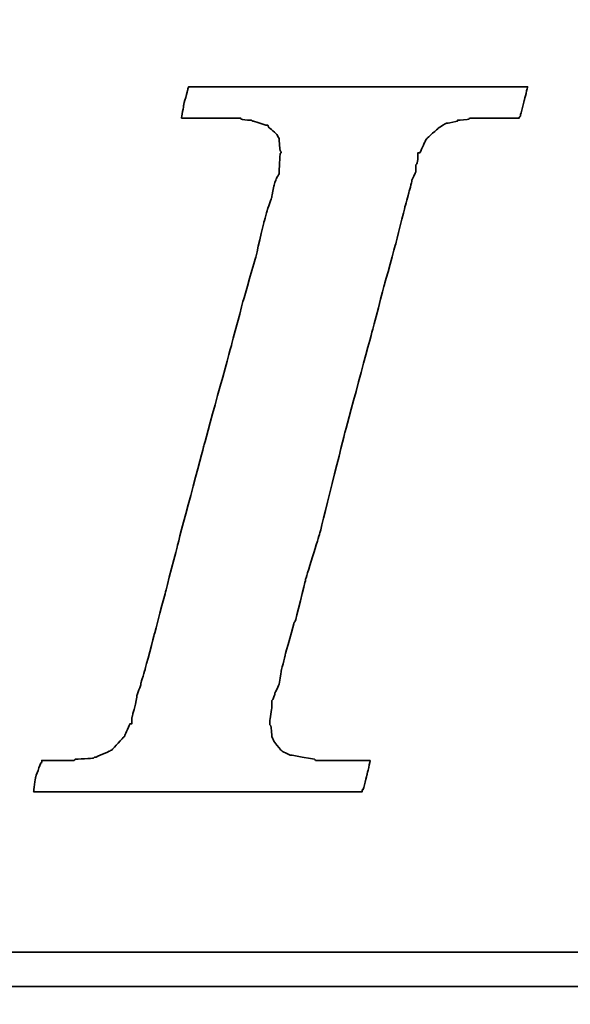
# Model space of a CAD drawing. Extents: x -167 to 168, y 66 to 155.
# Tile 38 of 61: x 141.63 to 143.2, y 84.43 to 87.25. Entities that reach past the tile are written whole.
import ezdxf

# ---------------------------------------------------------------- set-up
doc = ezdxf.new("R2010")
doc.units = 0
doc.header["$MEASUREMENT"] = 0
doc.layers.add('DIM', color=4, linetype='CONTINUOUS')
doc.layers.add('layer 1', color=7, linetype='CONTINUOUS')
doc.styles.add('DIM-7', font='SIMPLEX.shx', dxfattribs={"width": 0.7, "bigfont": 'chineset.shx'})
doc.dimstyles.new('CNS', dxfattribs={"dimtxt": 3.5, "dimasz": 2.5, "dimexe": 1, "dimexo": 1.5, "dimgap": 0.09, "dimtad": 0, "dimdsep": 46, "dimtxsty": 'DIM-7', "dimcen": 0.09, "dimclrd": 1, "dimclre": 1, "dimclrt": 4, "dimadec": 0, "dimazin": 0, "dimtfac": 1, "dimtix": 1, "dimtmove": 2, "dimatfit": 3, "dimfxl": 1, "dimtvp": 0.971429, "dimtolj": 1, "dimarcsym": 0})

# ---------------------------------------------------------------- blocks, each defined once
blk = doc.blocks.new('*D1')
at = {"layer": 'DIM', "color": 7, "lineweight": -2, "transparency": 16777216}
for p, q in [((117.1809, 86.0476), (117.1809, 66.2185)), ((159.1809, 82.2976), (159.1809, 66.2185)), ((119.1809, 67.0185), (157.1809, 67.0185))]:
    blk.add_line(p, q, dxfattribs=at)
at = {"layer": 'DIM', "color": 7, "transparency": 16777216}
for points in [[(119.1809, 67.3519), (119.1809, 66.6852), (117.1809, 67.0185)], [(157.1809, 67.3519), (157.1809, 66.6852), (159.1809, 67.0185)]]:
    blk.add_solid(points, dxfattribs=at)
at = {"layer": 'DIM', "color": 7, "transparency": 16777216, "insert": (138.1809, 69.2185), "char_height": 2.8, "attachment_point": 5, "style": 'DIM-7'}
blk.add_mtext('\\A1;42', dxfattribs=at)
blk = doc.blocks.new('TBI MOTION logo(完整正式版)')
at = {"layer": 'layer 1', "color": 22, "lineweight": 35}
for points, knots in [([(-40.59125, -7.94375), (-40.59125, -7.94375), (-40.97375, -7.94375), (-40.97375, -7.94375), (-40.97375, -7.94375), (-40.97375, -7.94375), (-41.38125, -7.94375), (-41.38125, -7.94375), (-41.38125, -7.94375), (-41.38125, -7.94375), (-41.54875, -7.94375), (-41.54875, -7.94375), (-41.54875, -7.94375), (-41.54875, -7.94375), (-41.59875, -7.94375), (-41.59875, -7.94375), (-41.59875, -7.94375), (-41.59875, -7.94375), (-41.88375, -7.94375), (-41.88375, -7.94375), (-41.88375, -7.94375), (-41.88375, -7.94375), (-41.90875, -7.91875), (-41.90875, -7.91875), (-41.90875, -7.91875), (-41.90875, -7.91875), (-42.19875, -7.87125), (-42.19875, -7.87125), (-42.19875, -7.87125), (-42.19875, -7.87125), (-42.43875, -7.82375), (-42.43875, -7.82375), (-42.43875, -7.82375), (-42.43875, -7.82375), (-42.45875, -7.82375), (-42.45875, -7.82375), (-42.45875, -7.82375), (-42.45875, -7.82375), (-42.48625, -7.82375), (-42.48625, -7.82375), (-42.48625, -7.82375), (-42.48625, -7.82375), (-42.67625, -7.72375), (-42.67625, -7.72375), (-42.67625, -7.72375), (-42.67625, -7.72375), (-42.70125, -7.70375), (-42.70125, -7.70375), (-42.70125, -7.70375), (-42.70125, -7.70375), (-42.72375, -7.67875), (-42.72375, -7.67875), (-42.72375, -7.67875), (-42.72375, -7.67875), (-42.86875, -7.48875), (-42.86875, -7.48875), (-42.86875, -7.48875), (-42.86875, -7.48875), (-42.89375, -7.43875), (-42.89375, -7.43875), (-42.89375, -7.43875), (-42.89375, -7.43875), (-42.91875, -7.38875), (-42.91875, -7.38875), (-42.91875, -7.38875), (-42.91875, -7.38875), (-42.93875, -7.12875), (-42.93875, -7.12875), (-42.93875, -7.12875), (-42.93875, -7.12875), (-42.96375, -7.10375), (-42.96375, -7.10375), (-42.96375, -7.10375), (-42.96375, -7.10375), (-42.96375, -7.05375), (-42.96375, -7.05375), (-42.96375, -7.05375), (-42.96375, -7.05375), (-42.96375, -7.00875), (-42.96375, -7.00875), (-42.96375, -7.00875), (-42.96375, -7.00875), (-42.91875, -6.69625), (-42.91875, -6.69625), (-42.91875, -6.69625), (-42.91875, -6.69625), (-42.91875, -6.62375), (-42.91875, -6.62375), (-42.91875, -6.62375), (-42.91875, -6.62375), (-42.91875, -6.59625), (-42.91875, -6.59625), (-42.91875, -6.59625), (-42.91875, -6.59625), (-42.91875, -6.57375), (-42.91875, -6.57375), (-42.91875, -6.57375), (-42.91875, -6.57375), (-42.91875, -6.52875), (-42.91875, -6.52875), (-42.91875, -6.52875), (-42.91875, -6.52875), (-42.89375, -6.50375), (-42.89375, -6.50375), (-42.89375, -6.50375), (-42.89375, -6.50375), (-42.84375, -6.38375), (-42.84375, -6.38375), (-42.84375, -6.38375), (-42.84375, -6.38375), (-42.84375, -6.35875), (-42.84375, -6.35875), (-42.84375, -6.35875), (-42.84375, -6.35875), (-42.74625, -6.14375), (-42.74625, -6.14375), (-42.74625, -6.14375), (-42.74625, -6.14375), (-42.70125, -5.85375), (-42.70125, -5.85375), (-42.70125, -5.85375), (-42.70125, -5.85375), (-42.60375, -5.47125), (-42.60375, -5.47125), (-42.60375, -5.47125), (-42.60375, -5.47125), (-42.60375, -5.44875), (-42.60375, -5.44875), (-42.60375, -5.44875), (-42.60375, -5.44875), (-42.38875, -4.67875), (-42.38875, -4.67875), (-42.38875, -4.67875), (-42.38875, -4.67875), (-42.36375, -4.65375), (-42.36375, -4.65375), (-42.36375, -4.65375), (-42.36375, -4.65375), (-42.12375, -3.69625), (-42.12375, -3.69625), (-42.12375, -3.69625), (-42.12375, -3.69625), (-42.12375, -3.67374), (-42.12375, -3.67374), (-42.12375, -3.67374), (-42.12375, -3.67374), (-41.78875, -2.59374), (-41.78875, -2.59374), (-41.78875, -2.59374), (-41.78875, -2.59374), (-41.18875, -0.19375), (-41.18875, -0.19375), (-41.18875, -0.19375), (-41.18875, -0.19375), (-40.54375, 2.20624), (-40.54375, 2.20624), (-40.54375, 2.20624), (-40.54375, 2.20624), (-40.25375, 3.30875), (-40.25375, 3.30875), (-40.25375, 3.30875), (-40.25375, 3.30875), (-39.98875, 4.27125), (-39.98875, 4.27125), (-39.98875, 4.27125), (-39.98875, 4.27125), (-39.77375, 5.13125), (-39.77375, 5.13125), (-39.77375, 5.13125), (-39.77375, 5.13125), (-39.67875, 5.47125), (-39.67875, 5.47125), (-39.67875, 5.47125), (-39.67875, 5.47125), (-39.60375, 5.75625), (-39.60375, 5.75625), (-39.60375, 5.75625), (-39.60375, 5.75625), (-39.60375, 5.78125), (-39.60375, 5.78125), (-39.60375, 5.78125), (-39.60375, 5.78125), (-39.50875, 5.97125), (-39.50875, 5.97125), (-39.50875, 5.97125), (-39.50875, 5.97125), (-39.50875, 6.13875), (-39.50875, 6.13875), (-39.50875, 6.13875), (-39.50875, 6.13875), (-39.48625, 6.16625), (-39.48625, 6.16625), (-39.48625, 6.16625), (-39.48625, 6.16625), (-39.46125, 6.28625), (-39.46125, 6.28625), (-39.46125, 6.28625), (-39.46125, 6.28625), (-39.46125, 6.42625), (-39.46125, 6.42625), (-39.46125, 6.42625), (-39.46125, 6.42625), (-39.41375, 6.42625), (-39.41375, 6.42625), (-39.41375, 6.42625), (-39.41375, 6.42625), (-39.29375, 6.69125), (-39.29375, 6.69125), (-39.29375, 6.69125), (-39.29375, 6.69125), (-39.26875, 6.74125), (-39.26875, 6.74125), (-39.26875, 6.74125), (-39.26875, 6.74125), (-39.24375, 6.76625), (-39.24375, 6.76625), (-39.24375, 6.76625), (-39.24375, 6.76625), (-38.98375, 7.00624), (-38.98375, 7.00624), (-38.98375, 7.00624), (-38.98375, 7.00624), (-38.95625, 7.02624), (-38.95625, 7.02624), (-38.95625, 7.02624), (-38.95625, 7.02624), (-38.78875, 7.12624), (-38.78875, 7.12624), (-38.78875, 7.12624), (-38.78875, 7.12624), (-38.76375, 7.12624), (-38.76375, 7.12624), (-38.76375, 7.12624), (-38.76375, 7.12624), (-38.74375, 7.12624), (-38.74375, 7.12624), (-38.74375, 7.12624), (-38.74375, 7.12624), (-38.52875, 7.17125), (-38.52875, 7.17125), (-38.52875, 7.17125), (-38.52875, 7.17125), (-38.52875, 7.19624), (-38.52875, 7.19624), (-38.52875, 7.19624), (-38.52875, 7.19624), (-38.50375, 7.19624), (-38.50375, 7.19624), (-38.50375, 7.19624), (-38.50375, 7.19624), (-38.26125, 7.21875), (-38.26125, 7.21875), (-38.26125, 7.21875), (-38.26125, 7.21875), (-38.23875, 7.24624), (-38.23875, 7.24624), (-38.23875, 7.24624), (-38.23875, 7.24624), (-38.21625, 7.24624), (-38.21625, 7.24624), (-38.21625, 7.24624), (-38.21625, 7.24624), (-38.18875, 7.24624), (-38.18875, 7.24624), (-38.18875, 7.24624), (-38.18875, 7.24624), (-37.90375, 7.24624), (-37.90375, 7.24624), (-37.90375, 7.24624), (-37.90375, 7.24624), (-37.85375, 7.24624), (-37.85375, 7.24624), (-37.85375, 7.24624), (-37.85375, 7.24624), (-37.75875, 7.24624), (-37.75875, 7.24624), (-37.75875, 7.24624), (-37.75875, 7.24624), (-37.42375, 7.24624), (-37.42375, 7.24624), (-37.42375, 7.24624), (-37.42375, 7.24624), (-37.08875, 7.24624), (-37.08875, 7.24624), (-37.08875, 7.24624), (-37.08875, 7.24624), (-37.06375, 7.24624), (-37.06375, 7.24624), (-37.06375, 7.24624), (-37.06375, 7.24624), (-37.06375, 7.26624), (-37.06375, 7.26624), (-37.06375, 7.26624), (-37.06375, 7.26624), (-37.03875, 7.29125), (-37.03875, 7.29125), (-37.03875, 7.29125), (-37.03875, 7.29125), (-37.03875, 7.31625), (-37.03875, 7.31625), (-37.03875, 7.31625), (-37.03875, 7.31625), (-36.94125, 7.67625), (-36.94125, 7.67625), (-36.94125, 7.67625), (-36.94125, 7.67625), (-36.86875, 7.98625), (-36.86875, 7.98625), (-36.86875, 7.98625), (-36.86875, 7.98625), (-36.98875, 7.98625), (-36.98875, 7.98625), (-36.98875, 7.98625), (-36.98875, 7.98625), (-37.42375, 7.98625), (-37.42375, 7.98625), (-37.42375, 7.98625), (-37.42375, 7.98625), (-37.94875, 7.98625), (-37.94875, 7.98625), (-37.94875, 7.98625), (-37.94875, 7.98625), (-38.57375, 7.98625), (-38.57375, 7.98625), (-38.57375, 7.98625), (-38.57375, 7.98625), (-39.29375, 7.98625), (-39.29375, 7.98625), (-39.29375, 7.98625), (-39.29375, 7.98625), (-40.82875, 7.98625), (-40.82875, 7.98625), (-40.82875, 7.98625), (-40.82875, 7.98625), (-42.36375, 7.98625), (-42.36375, 7.98625), (-42.36375, 7.98625), (-42.36375, 7.98625), (-43.08375, 7.98625), (-43.08375, 7.98625), (-43.08375, 7.98625), (-43.08375, 7.98625), (-43.70875, 7.98625), (-43.70875, 7.98625), (-43.70875, 7.98625), (-43.70875, 7.98625), (-44.23375, 7.98625), (-44.23375, 7.98625), (-44.23375, 7.98625), (-44.23375, 7.98625), (-44.66875, 7.98625), (-44.66875, 7.98625), (-44.66875, 7.98625), (-44.66875, 7.98625), (-44.88375, 7.98625), (-44.88375, 7.98625), (-44.88375, 7.98625), (-44.88375, 7.98625), (-44.90875, 7.94125), (-44.90875, 7.94125), (-44.90875, 7.94125), (-44.90875, 7.94125), (-44.90875, 7.91625), (-44.90875, 7.91625), (-44.90875, 7.91625), (-44.90875, 7.91625), (-45.00375, 7.55625), (-45.00375, 7.55625), (-45.00375, 7.55625), (-45.00375, 7.55625), (-45.05375, 7.24624), (-45.05375, 7.24624), (-45.05375, 7.24624), (-45.05375, 7.24624), (-44.61875, 7.24624), (-44.61875, 7.24624), (-44.61875, 7.24624), (-44.61875, 7.24624), (-44.11375, 7.24624), (-44.11375, 7.24624), (-44.11375, 7.24624), (-44.11375, 7.24624), (-43.99375, 7.24624), (-43.99375, 7.24624), (-43.99375, 7.24624), (-43.99375, 7.24624), (-43.94625, 7.24624), (-43.94625, 7.24624), (-43.94625, 7.24624), (-43.94625, 7.24624), (-43.92374, 7.24624), (-43.92374, 7.24624), (-43.92374, 7.24624), (-43.92374, 7.24624), (-43.65875, 7.24624), (-43.65875, 7.24624), (-43.65875, 7.24624), (-43.65875, 7.24624), (-43.63875, 7.21875), (-43.63875, 7.21875), (-43.63875, 7.21875), (-43.63875, 7.21875), (-43.46875, 7.19624), (-43.46875, 7.19624), (-43.46875, 7.19624), (-43.46875, 7.19624), (-43.39875, 7.19624), (-43.39875, 7.19624), (-43.39875, 7.19624), (-43.39875, 7.19624), (-43.37125, 7.17125), (-43.37125, 7.17125), (-43.37125, 7.17125), (-43.37125, 7.17125), (-43.34875, 7.17125), (-43.34875, 7.17125), (-43.34875, 7.17125), (-43.34875, 7.17125), (-43.20375, 7.12624), (-43.20375, 7.12624), (-43.20375, 7.12624), (-43.20375, 7.12624), (-43.05875, 7.07624), (-43.05875, 7.07624), (-43.05875, 7.07624), (-43.05875, 7.07624), (-43.01375, 7.07624), (-43.01375, 7.07624), (-43.01375, 7.07624), (-43.01375, 7.07624), (-42.98875, 7.02624), (-42.98875, 7.02624), (-42.98875, 7.02624), (-42.98875, 7.02624), (-42.79875, 6.86125), (-42.79875, 6.86125), (-42.79875, 6.86125), (-42.79875, 6.86125), (-42.77375, 6.81125), (-42.77375, 6.81125), (-42.77375, 6.81125), (-42.77375, 6.81125), (-42.74625, 6.76625), (-42.74625, 6.76625), (-42.74625, 6.76625), (-42.74625, 6.76625), (-42.72375, 6.47625), (-42.72375, 6.47625), (-42.72375, 6.47625), (-42.72375, 6.47625), (-42.70125, 6.45124), (-42.70125, 6.45124), (-42.70125, 6.45124), (-42.70125, 6.45124), (-42.70125, 6.42625), (-42.70125, 6.42625), (-42.70125, 6.42625), (-42.70125, 6.42625), (-42.72375, 6.40625), (-42.72375, 6.40625), (-42.72375, 6.40625), (-42.72375, 6.40625), (-42.74625, 5.97125), (-42.74625, 5.97125), (-42.74625, 5.97125), (-42.74625, 5.97125), (-42.74625, 5.94625), (-42.74625, 5.94625), (-42.74625, 5.94625), (-42.74625, 5.94625), (-42.74625, 5.92625), (-42.74625, 5.92625), (-42.74625, 5.92625), (-42.74625, 5.92625), (-42.77375, 5.87625), (-42.77375, 5.87625), (-42.77375, 5.87625), (-42.77375, 5.87625), (-42.81875, 5.80625), (-42.81875, 5.80625), (-42.81875, 5.80625), (-42.81875, 5.80625), (-42.86875, 5.63625), (-42.86875, 5.63625), (-42.86875, 5.63625), (-42.86875, 5.63625), (-42.91875, 5.39625), (-42.91875, 5.39625), (-42.91875, 5.39625), (-42.91875, 5.39625), (-42.91875, 5.37124), (-42.91875, 5.37124), (-42.91875, 5.37124), (-42.91875, 5.37124), (-43.01375, 5.10874), (-43.01375, 5.10874), (-43.01375, 5.10874), (-43.01375, 5.10874), (-43.10875, 4.77124), (-43.10875, 4.77124), (-43.10875, 4.77124), (-43.10875, 4.77124), (-43.29875, 3.95625), (-43.29875, 3.95625), (-43.29875, 3.95625), (-43.29875, 3.95625), (-43.58875, 2.95125), (-43.58875, 2.95125), (-43.58875, 2.95125), (-43.58875, 2.95125), (-43.87375, 1.87125), (-43.87375, 1.87125), (-43.87375, 1.87125), (-43.87375, 1.87125), (-44.52625, -0.50374), (-44.52625, -0.50374), (-44.52625, -0.50374), (-44.52625, -0.50374), (-45.14875, -2.85375), (-45.14875, -2.85375), (-45.14875, -2.85375), (-45.14875, -2.85375), (-45.43375, -3.95875), (-45.43375, -3.95875), (-45.43375, -3.95875), (-45.43375, -3.95875), (-45.69875, -4.96875), (-45.69875, -4.96875), (-45.69875, -4.96875), (-45.69875, -4.96875), (-45.91375, -5.78375), (-45.91375, -5.78375), (-45.91375, -5.78375), (-45.91375, -5.78375), (-46.01375, -6.11875), (-46.01375, -6.11875), (-46.01375, -6.11875), (-46.01375, -6.11875), (-46.01375, -6.14375), (-46.01375, -6.14375), (-46.01375, -6.14375), (-46.01375, -6.14375), (-46.10875, -6.40875), (-46.10875, -6.40875), (-46.10875, -6.40875), (-46.10875, -6.40875), (-46.15375, -6.64875), (-46.15375, -6.64875), (-46.15375, -6.64875), (-46.15375, -6.64875), (-46.20375, -6.83875), (-46.20375, -6.83875), (-46.20375, -6.83875), (-46.20375, -6.83875), (-46.22875, -6.93375), (-46.22875, -6.93375), (-46.22875, -6.93375), (-46.22875, -6.93375), (-46.22875, -7.07875), (-46.22875, -7.07875), (-46.22875, -7.07875), (-46.22875, -7.07875), (-46.27375, -7.07875), (-46.27375, -7.07875), (-46.27375, -7.07875), (-46.27375, -7.07875), (-46.39375, -7.34375), (-46.39375, -7.34375), (-46.39375, -7.34375), (-46.39375, -7.34375), (-46.39375, -7.36875), (-46.39375, -7.36875), (-46.39375, -7.36875), (-46.39375, -7.36875), (-46.42125, -7.38875), (-46.42125, -7.38875), (-46.42125, -7.38875), (-46.42125, -7.38875), (-46.68375, -7.67875), (-46.68375, -7.67875), (-46.68375, -7.67875), (-46.68375, -7.67875), (-46.70875, -7.70375), (-46.70875, -7.70375), (-46.70875, -7.70375), (-46.70875, -7.70375), (-46.75375, -7.72375), (-46.75375, -7.72375), (-46.75375, -7.72375), (-46.75375, -7.72375), (-47.08875, -7.87125), (-47.08875, -7.87125), (-47.08875, -7.87125), (-47.08875, -7.87125), (-47.11625, -7.87125), (-47.11625, -7.87125), (-47.11625, -7.87125), (-47.11625, -7.87125), (-47.13875, -7.89375), (-47.13875, -7.89375), (-47.13875, -7.89375), (-47.13875, -7.89375), (-47.56875, -7.91875), (-47.56875, -7.91875), (-47.56875, -7.91875), (-47.56875, -7.91875), (-47.59625, -7.94375), (-47.59625, -7.94375), (-47.59625, -7.94375), (-47.59625, -7.94375), (-47.64375, -7.94375), (-47.64375, -7.94375), (-47.64375, -7.94375), (-47.64375, -7.94375), (-47.73625, -7.94375), (-47.73625, -7.94375), (-47.73625, -7.94375), (-47.73625, -7.94375), (-48.07375, -7.94375), (-48.07375, -7.94375), (-48.07375, -7.94375), (-48.07375, -7.94375), (-48.36125, -7.94375), (-48.36125, -7.94375), (-48.36125, -7.94375), (-48.36125, -7.94375), (-48.36125, -7.96625), (-48.36125, -7.96625), (-48.36125, -7.96625), (-48.36125, -7.96625), (-48.36125, -7.99125), (-48.36125, -7.99125), (-48.36125, -7.99125), (-48.36125, -7.99125), (-48.38875, -8.01375), (-48.38875, -8.01375), (-48.38875, -8.01375), (-48.38875, -8.01375), (-48.50875, -8.34875), (-48.50875, -8.34875), (-48.50875, -8.34875), (-48.50875, -8.34875), (-48.55375, -8.68625), (-48.55375, -8.68625), (-48.55375, -8.68625), (-48.55375, -8.68625), (-48.45875, -8.68625), (-48.45875, -8.68625), (-48.45875, -8.68625), (-48.45875, -8.68625), (-48.07375, -8.68625), (-48.07375, -8.68625), (-48.07375, -8.68625), (-48.07375, -8.68625), (-47.52375, -8.68625), (-47.52375, -8.68625), (-47.52375, -8.68625), (-47.52375, -8.68625), (-46.92375, -8.68625), (-46.92375, -8.68625), (-46.92375, -8.68625), (-46.92375, -8.68625), (-46.25375, -8.68625), (-46.25375, -8.68625), (-46.25375, -8.68625), (-46.25375, -8.68625), (-46.20375, -8.68625), (-46.20375, -8.68625), (-46.20375, -8.68625), (-46.20375, -8.68625), (-44.71375, -8.68625), (-44.71375, -8.68625), (-44.71375, -8.68625), (-44.71375, -8.68625), (-43.22875, -8.68625), (-43.22875, -8.68625), (-43.22875, -8.68625), (-43.22875, -8.68625), (-42.55875, -8.68625), (-42.55875, -8.68625), (-42.55875, -8.68625), (-42.55875, -8.68625), (-42.50875, -8.68625), (-42.50875, -8.68625), (-42.50875, -8.68625), (-42.50875, -8.68625), (-41.93375, -8.68625), (-41.93375, -8.68625), (-41.93375, -8.68625), (-41.93375, -8.68625), (-41.38125, -8.68625), (-41.38125, -8.68625), (-41.38125, -8.68625), (-41.38125, -8.68625), (-40.97375, -8.68625), (-40.97375, -8.68625), (-40.97375, -8.68625), (-40.97375, -8.68625), (-40.78125, -8.68625), (-40.78125, -8.68625), (-40.78125, -8.68625), (-40.78125, -8.68625), (-40.78125, -8.63875), (-40.78125, -8.63875), (-40.78125, -8.63875), (-40.78125, -8.63875), (-40.75875, -8.63875), (-40.75875, -8.63875), (-40.75875, -8.63875), (-40.75875, -8.63875), (-40.66375, -8.27875), (-40.66375, -8.27875), (-40.66375, -8.27875), (-40.66375, -8.27875), (-40.59125, -7.94375), (-40.59125, -7.94375)], [0, 0, 0, 0, 0.00558659, 0.00558659, 0.00558659, 0.0055866, 0.01117318, 0.01117318, 0.01117318, 0.01117319, 0.01675978, 0.01675978, 0.01675978, 0.01675979, 0.02234637, 0.02234637, 0.02234637, 0.02234638, 0.02793296, 0.02793296, 0.02793296, 0.02793297, 0.03351955, 0.03351955, 0.03351955, 0.03351956, 0.03910615, 0.03910615, 0.03910615, 0.03910616, 0.04469274, 0.04469274, 0.04469274, 0.04469275, 0.05027933, 0.05027933, 0.05027933, 0.05027934, 0.05586592, 0.05586592, 0.05586592, 0.05586593, 0.06145251, 0.06145251, 0.06145251, 0.06145252, 0.06703911, 0.06703911, 0.06703911, 0.06703912, 0.0726257, 0.0726257, 0.0726257, 0.07262571, 0.07821229, 0.07821229, 0.07821229, 0.0782123, 0.08379888, 0.08379888, 0.08379888, 0.08379889, 0.08938547, 0.08938547, 0.08938547, 0.08938548, 0.09497207, 0.09497207, 0.09497207, 0.09497208, 0.10055866, 0.10055866, 0.10055866, 0.10055867, 0.10614525, 0.10614525, 0.10614525, 0.10614526, 0.11173184, 0.11173184, 0.11173184, 0.11173185, 0.11731844, 0.11731844, 0.11731844, 0.11731845, 0.12290503, 0.12290503, 0.12290503, 0.12290504, 0.12849162, 0.12849162, 0.12849162, 0.12849163, 0.13407821, 0.13407821, 0.13407821, 0.13407822, 0.1396648, 0.1396648, 0.1396648, 0.13966481, 0.1452514, 0.1452514, 0.1452514, 0.14525141, 0.15083799, 0.15083799, 0.15083799, 0.150838, 0.15642458, 0.15642458, 0.15642458, 0.15642459, 0.16201117, 0.16201117, 0.16201117, 0.16201118, 0.16759777, 0.16759777, 0.16759777, 0.16759778, 0.17318436, 0.17318436, 0.17318436, 0.17318437, 0.17877095, 0.17877095, 0.17877095, 0.17877096, 0.18435754, 0.18435754, 0.18435754, 0.18435755, 0.18994413, 0.18994413, 0.18994413, 0.18994414, 0.19553073, 0.19553073, 0.19553073, 0.19553074, 0.20111732, 0.20111732, 0.20111732, 0.20111733, 0.20670391, 0.20670391, 0.20670391, 0.20670392, 0.2122905, 0.2122905, 0.2122905, 0.21229051, 0.21787709, 0.21787709, 0.21787709, 0.2178771, 0.22346369, 0.22346369, 0.22346369, 0.2234637, 0.22905028, 0.22905028, 0.22905028, 0.22905029, 0.23463687, 0.23463687, 0.23463687, 0.23463688, 0.24022346, 0.24022346, 0.24022346, 0.24022347, 0.24581006, 0.24581006, 0.24581006, 0.24581007, 0.25139665, 0.25139665, 0.25139665, 0.25139666, 0.25698324, 0.25698324, 0.25698324, 0.25698325, 0.26256983, 0.26256983, 0.26256983, 0.26256984, 0.26815642, 0.26815642, 0.26815642, 0.26815643, 0.27374302, 0.27374302, 0.27374302, 0.27374303, 0.27932961, 0.27932961, 0.27932961, 0.27932962, 0.2849162, 0.2849162, 0.2849162, 0.28491621, 0.29050279, 0.29050279, 0.29050279, 0.2905028, 0.29608939, 0.29608939, 0.29608939, 0.2960894, 0.30167598, 0.30167598, 0.30167598, 0.30167599, 0.30726257, 0.30726257, 0.30726257, 0.30726258, 0.31284916, 0.31284916, 0.31284916, 0.31284917, 0.31843575, 0.31843575, 0.31843575, 0.31843576, 0.32402235, 0.32402235, 0.32402235, 0.32402236, 0.32960894, 0.32960894, 0.32960894, 0.32960895, 0.33519553, 0.33519553, 0.33519553, 0.33519554, 0.34078212, 0.34078212, 0.34078212, 0.34078213, 0.34636872, 0.34636872, 0.34636872, 0.34636873, 0.35195531, 0.35195531, 0.35195531, 0.35195532, 0.3575419, 0.3575419, 0.3575419, 0.35754191, 0.36312849, 0.36312849, 0.36312849, 0.3631285, 0.36871508, 0.36871508, 0.36871508, 0.36871509, 0.37430168, 0.37430168, 0.37430168, 0.37430169, 0.37988827, 0.37988827, 0.37988827, 0.37988828, 0.38547486, 0.38547486, 0.38547486, 0.38547487, 0.39106145, 0.39106145, 0.39106145, 0.39106146, 0.39664804, 0.39664804, 0.39664804, 0.39664805, 0.40223464, 0.40223464, 0.40223464, 0.40223465, 0.40782123, 0.40782123, 0.40782123, 0.40782124, 0.41340782, 0.41340782, 0.41340782, 0.41340783, 0.41899441, 0.41899441, 0.41899441, 0.41899442, 0.42458101, 0.42458101, 0.42458101, 0.42458102, 0.4301676, 0.4301676, 0.4301676, 0.43016761, 0.43575419, 0.43575419, 0.43575419, 0.4357542, 0.44134078, 0.44134078, 0.44134078, 0.44134079, 0.44692737, 0.44692737, 0.44692737, 0.44692738, 0.45251397, 0.45251397, 0.45251397, 0.45251398, 0.45810056, 0.45810056, 0.45810056, 0.45810057, 0.46368715, 0.46368715, 0.46368715, 0.46368716, 0.46927374, 0.46927374, 0.46927374, 0.46927375, 0.47486034, 0.47486034, 0.47486034, 0.47486035, 0.48044693, 0.48044693, 0.48044693, 0.48044694, 0.48603352, 0.48603352, 0.48603352, 0.48603353, 0.49162011, 0.49162011, 0.49162011, 0.49162012, 0.4972067, 0.4972067, 0.4972067, 0.49720671, 0.5027933, 0.5027933, 0.5027933, 0.50279331, 0.50837989, 0.50837989, 0.50837989, 0.5083799, 0.51396648, 0.51396648, 0.51396648, 0.51396649, 0.51955307, 0.51955307, 0.51955307, 0.51955308, 0.52513966, 0.52513966, 0.52513966, 0.52513967, 0.53072626, 0.53072626, 0.53072626, 0.53072627, 0.53631285, 0.53631285, 0.53631285, 0.53631286, 0.54189944, 0.54189944, 0.54189944, 0.54189945, 0.54748603, 0.54748603, 0.54748603, 0.54748604, 0.55307263, 0.55307263, 0.55307263, 0.55307264, 0.55865922, 0.55865922, 0.55865922, 0.55865923, 0.56424581, 0.56424581, 0.56424581, 0.56424582, 0.5698324, 0.5698324, 0.5698324, 0.56983241, 0.57541899, 0.57541899, 0.57541899, 0.575419, 0.58100559, 0.58100559, 0.58100559, 0.5810056, 0.58659218, 0.58659218, 0.58659218, 0.58659219, 0.59217877, 0.59217877, 0.59217877, 0.59217878, 0.59776536, 0.59776536, 0.59776536, 0.59776537, 0.60335196, 0.60335196, 0.60335196, 0.60335197, 0.60893855, 0.60893855, 0.60893855, 0.60893856, 0.61452514, 0.61452514, 0.61452514, 0.61452515, 0.62011173, 0.62011173, 0.62011173, 0.62011174, 0.62569832, 0.62569832, 0.62569832, 0.62569833, 0.63128492, 0.63128492, 0.63128492, 0.63128493, 0.63687151, 0.63687151, 0.63687151, 0.63687152, 0.6424581, 0.6424581, 0.6424581, 0.64245811, 0.64804469, 0.64804469, 0.64804469, 0.6480447, 0.65363128, 0.65363128, 0.65363128, 0.65363129, 0.65921788, 0.65921788, 0.65921788, 0.65921789, 0.66480447, 0.66480447, 0.66480447, 0.66480448, 0.67039106, 0.67039106, 0.67039106, 0.67039107, 0.67597765, 0.67597765, 0.67597765, 0.67597766, 0.68156425, 0.68156425, 0.68156425, 0.68156426, 0.68715084, 0.68715084, 0.68715084, 0.68715085, 0.69273743, 0.69273743, 0.69273743, 0.69273744, 0.69832402, 0.69832402, 0.69832402, 0.69832403, 0.70391061, 0.70391061, 0.70391061, 0.70391062, 0.70949721, 0.70949721, 0.70949721, 0.70949722, 0.7150838, 0.7150838, 0.7150838, 0.71508381, 0.72067039, 0.72067039, 0.72067039, 0.7206704, 0.72625698, 0.72625698, 0.72625698, 0.72625699, 0.73184358, 0.73184358, 0.73184358, 0.73184359, 0.73743017, 0.73743017, 0.73743017, 0.73743018, 0.74301676, 0.74301676, 0.74301676, 0.74301677, 0.74860335, 0.74860335, 0.74860335, 0.74860336, 0.75418994, 0.75418994, 0.75418994, 0.75418995, 0.75977654, 0.75977654, 0.75977654, 0.75977655, 0.76536313, 0.76536313, 0.76536313, 0.76536314, 0.77094972, 0.77094972, 0.77094972, 0.77094973, 0.77653631, 0.77653631, 0.77653631, 0.77653632, 0.78212291, 0.78212291, 0.78212291, 0.78212292, 0.7877095, 0.7877095, 0.7877095, 0.78770951, 0.79329609, 0.79329609, 0.79329609, 0.7932961, 0.79888268, 0.79888268, 0.79888268, 0.79888269, 0.80446927, 0.80446927, 0.80446927, 0.80446928, 0.81005587, 0.81005587, 0.81005587, 0.81005588, 0.81564246, 0.81564246, 0.81564246, 0.81564247, 0.82122905, 0.82122905, 0.82122905, 0.82122906, 0.82681564, 0.82681564, 0.82681564, 0.82681565, 0.83240223, 0.83240223, 0.83240223, 0.83240224, 0.83798883, 0.83798883, 0.83798883, 0.83798884, 0.84357542, 0.84357542, 0.84357542, 0.84357543, 0.84916201, 0.84916201, 0.84916201, 0.84916202, 0.8547486, 0.8547486, 0.8547486, 0.85474861, 0.8603352, 0.8603352, 0.8603352, 0.86033521, 0.86592179, 0.86592179, 0.86592179, 0.8659218, 0.87150838, 0.87150838, 0.87150838, 0.87150839, 0.87709497, 0.87709497, 0.87709497, 0.87709498, 0.88268156, 0.88268156, 0.88268156, 0.88268157, 0.88826816, 0.88826816, 0.88826816, 0.88826817, 0.89385475, 0.89385475, 0.89385475, 0.89385476, 0.89944134, 0.89944134, 0.89944134, 0.89944135, 0.90502793, 0.90502793, 0.90502793, 0.90502794, 0.91061453, 0.91061453, 0.91061453, 0.91061454, 0.91620112, 0.91620112, 0.91620112, 0.91620113, 0.92178771, 0.92178771, 0.92178771, 0.92178772, 0.9273743, 0.9273743, 0.9273743, 0.92737431, 0.93296089, 0.93296089, 0.93296089, 0.9329609, 0.93854749, 0.93854749, 0.93854749, 0.9385475, 0.94413408, 0.94413408, 0.94413408, 0.94413409, 0.94972067, 0.94972067, 0.94972067, 0.94972068, 0.95530726, 0.95530726, 0.95530726, 0.95530727, 0.96089385, 0.96089385, 0.96089385, 0.96089386, 0.96648045, 0.96648045, 0.96648045, 0.96648046, 0.97206704, 0.97206704, 0.97206704, 0.97206705, 0.97765363, 0.97765363, 0.97765363, 0.97765364, 0.98324022, 0.98324022, 0.98324022, 0.98324023, 0.98882682, 0.98882682, 0.98882682, 0.98882683, 0.99441341, 0.99441341, 0.99441341, 0.99441342, 1, 1, 1, 1]), ([(75.90875, -9.47875), (75.90875, -9.47875), (75.90875, -12.28625), (75.90875, -12.28625), (75.90875, -12.28625), (75.90875, -12.28625), (75.90875, -12.47875), (75.90875, -12.47875), (75.90875, -12.47875), (75.90875, -12.47875), (75.71625, -12.47875), (75.71625, -12.47875), (75.71625, -12.47875), (75.71625, -12.47875), (-88.32875, -12.47875), (-88.32875, -12.47875), (-88.32875, -12.47875), (-88.32875, -12.47875), (-88.32875, -13.29375), (-88.32875, -13.29375), (-88.32875, -13.29375), (-88.32875, -13.29375), (82.89125, -13.29375), (82.89125, -13.29375), (82.89125, -13.29375), (82.89125, -13.29375), (75.90875, -9.47875), (75.90875, -9.47875)], [0, 0, 0, 0, 0.14285714, 0.14285714, 0.14285714, 0.14285715, 0.28571429, 0.28571429, 0.28571429, 0.2857143, 0.42857143, 0.42857143, 0.42857143, 0.42857144, 0.57142857, 0.57142857, 0.57142857, 0.57142858, 0.71428571, 0.71428571, 0.71428571, 0.71428572, 0.85714286, 0.85714286, 0.85714286, 0.85714287, 1, 1, 1, 1])]:
    blk.add_open_spline(points, degree=3, knots=knots, dxfattribs=at)

msp = doc.modelspace()

# ---------------------------------------------------------------- block references
at = {"layer": 'DIM', "color": 7, "xscale": 0.12093235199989, "yscale": 0.12093235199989, "zscale": 0.12093235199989}
msp.add_blockref('TBI MOTION logo(完整正式版)', (147.5405, 86.0899), dxfattribs=at)

# ---------------------------------------------------------------- dimensions: what is measured, and where the dimension line sits
at = {"layer": 'DIM', "color": 7}
dim = msp.add_linear_dim(base=(159.1809, 67.0185), p1=(117.1809, 87.2476), p2=(159.1809, 83.4976), dimstyle='CNS', override={"dimscale": 0.8, "dimgap": 1, "dimtad": 1, "dimclrd": 7, "dimclre": 7, "dimclrt": 7, "dimtol": 0, "dimlim": 0, "dimtm": 0.1, "dimtfac": 0.6, "dimtmove": 1}, dxfattribs=at)
dim.commit()
dim.dimension.update_dxf_attribs({"geometry": '*D1', "text_midpoint": (138.1809, 69.2185)})

doc.saveas('drawing.dxf')
